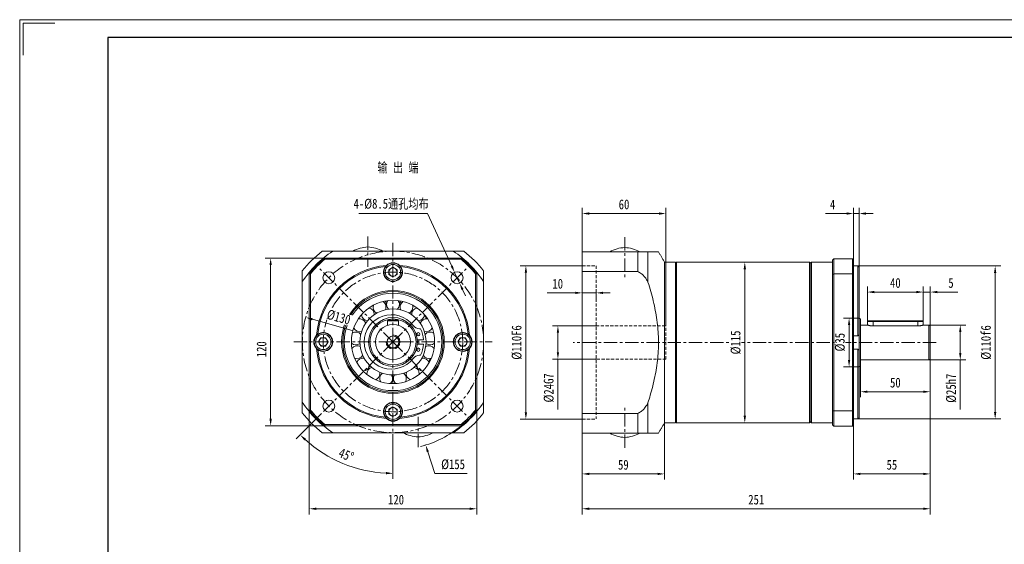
# Model space of a CAD drawing. Header units: millimetres. Extents: x -155 to 907, y -125 to 627.
# Tile 2 of 3: x -155 to 551, y 251 to 627. Entities that reach past the tile are written whole.
import ezdxf

# ---------------------------------------------------------------- set-up
doc = ezdxf.new("R2010")
doc.units = ezdxf.units.MM
doc.header["$LTSCALE"] = 1.5
doc.linetypes.add('CENTER', pattern=[10.16, 6.35, -1.27, 1.27, -1.27])
doc.linetypes.add('DASHED', pattern=[0.75, 0.5, -0.25])
doc.layers.get('0').update_dxf_attribs({"lineweight": 18})
for name, color, linetype, lineweight in [('1轮廓实线层', 7, 'Continuous', 18), ('3中心线层', 1, 'CENTER', 18), ('4虚线层', 6, 'DASHED', 18), ('7标注层', 4, 'Continuous', 18), ('图框_外框线', 7, 'Continuous', 18)]:
    doc.layers.add(name, color=color, linetype=linetype, lineweight=lineweight)
doc.styles.add('PC_TEXTSTYLE', font='txt', dxfattribs={"width": 0.8})
doc.styles.add('TH_GBDIM', font='txt', dxfattribs={"width": 0.8})
doc.dimstyles.new('TH_GBDIM', dxfattribs={"dimscale": 2, "dimtxt": 3.5, "dimasz": 2.5, "dimexe": 2, "dimexo": 0, "dimgap": 1.5, "dimtad": 1, "dimdec": 1, "dimdsep": 46, "dimtxsty": 'TH_GBDIM', "dimcen": 2.5, "dimdle": 5, "dimclrd": 4, "dimclre": 4, "dimclrt": 3, "dimadec": 0, "dimazin": 2, "dimtfac": 0.714286, "dimtdec": 1, "dimtmove": 0, "dimatfit": 3, "dimfxl": 1, "dimtolj": 1, "dimarcsym": 0})

# ---------------------------------------------------------------- blocks, each defined once
blk = doc.blocks.new('*X6')
at = {"layer": '7标注层', "transparency": 16777216}
for points in [[(252.92, 277.34), (252.92, 275.68), (247.92, 276.51)], [(492.42, 277.34), (492.42, 275.68), (497.42, 276.51)]]:
    blk.add_hatch(color=4, dxfattribs=at).paths.add_polyline_path(points, flags=0)
at = {"layer": '7标注层', "color": 4, "transparency": 16777216}
for p, q in [((247.92, 330.99), (247.92, 272.51)), ((497.42, 330.99), (497.42, 272.51)), ((252.92, 276.51), (492.42, 276.51))]:
    blk.add_line(p, q, dxfattribs=at)
at = {"layer": '7标注层', "color": 3, "transparency": 16777216, "insert": (372.67, 283.01), "char_height": 7, "width": 21.4667, "attachment_point": 5, "style": 'TH_GBDIM'}
blk.add_mtext('251', dxfattribs=at)
blk = doc.blocks.new('*X7')
at = {"layer": '7标注层', "transparency": 16777216}
for points in [[(252.92, 302.3), (252.92, 300.64), (247.92, 301.47)], [(301.92, 302.3), (301.92, 300.64), (306.92, 301.47)]]:
    blk.add_hatch(color=4, dxfattribs=at).paths.add_polyline_path(points, flags=0)
at = {"layer": '7标注层', "color": 4, "transparency": 16777216}
for p, q in [((306.92, 338.1), (306.92, 297.47)), ((247.92, 331.4), (247.92, 297.47)), ((252.92, 301.47), (301.92, 301.47))]:
    blk.add_line(p, q, dxfattribs=at)
at = {"layer": '7标注层', "color": 3, "transparency": 16777216, "insert": (277.42, 307.97), "char_height": 7, "width": 14.1244, "attachment_point": 5, "style": 'TH_GBDIM'}
blk.add_mtext('59', dxfattribs=at)
blk = doc.blocks.new('*X8')
at = {"layer": '7标注层', "transparency": 16777216}
for points in [[(252.92, 488.77), (252.92, 487.1), (247.92, 487.94)], [(302.92, 488.77), (302.92, 487.1), (307.92, 487.94)]]:
    blk.add_hatch(color=4, dxfattribs=at).paths.add_polyline_path(points, flags=0)
at = {"layer": '7标注层', "color": 4, "transparency": 16777216}
for p, q in [((247.92, 459.8), (247.92, 491.94)), ((252.92, 487.94), (302.92, 487.94)), ((307.92, 407.6), (307.92, 491.94))]:
    blk.add_line(p, q, dxfattribs=at)
at = {"layer": '7标注层', "color": 3, "transparency": 16777216, "insert": (277.92, 494.44), "char_height": 7, "width": 14.3733, "attachment_point": 5, "style": 'TH_GBDIM'}
blk.add_mtext('60', dxfattribs=at)
blk = doc.blocks.new('*X9')
at = {"layer": '7标注层', "transparency": 16777216}
for points in [[(242.92, 431.97), (242.92, 430.3), (247.92, 431.13)], [(262.92, 431.97), (262.92, 430.3), (257.92, 431.13)]]:
    blk.add_hatch(color=4, dxfattribs=at).paths.add_polyline_path(points, flags=0)
at = {"layer": '7标注层', "color": 4, "transparency": 16777216}
for p, q in [((242.92, 431.13), (222.85, 431.13)), ((247.92, 431.78), (247.92, 427.13)), ((257.92, 431.13), (247.92, 431.13)), ((257.92, 431.78), (257.92, 427.13)), ((262.92, 431.13), (267.92, 431.13))]:
    blk.add_line(p, q, dxfattribs=at)
at = {"layer": '7标注层', "color": 3, "transparency": 16777216, "insert": (230.39, 437.63), "char_height": 7, "width": 13.3156, "attachment_point": 5, "style": 'TH_GBDIM'}
blk.add_mtext('10', dxfattribs=at)
blk = doc.blocks.new('*X10')
at = {"layer": '7标注层', "transparency": 16777216}
for points in [[(206.71, 445.6), (208.38, 445.6), (207.54, 450.6)], [(206.71, 345.6), (208.38, 345.6), (207.54, 340.6)]]:
    blk.add_hatch(color=4, dxfattribs=at).paths.add_polyline_path(points, flags=0)
at = {"layer": '7标注层', "color": 4, "transparency": 16777216}
for p, q in [((247.92, 450.6), (203.54, 450.6)), ((207.54, 445.6), (207.54, 345.6)), ((247.92, 340.6), (203.54, 340.6))]:
    blk.add_line(p, q, dxfattribs=at)
at = {"layer": '7标注层', "color": 3, "transparency": 16777216, "insert": (201.04, 395.6), "char_height": 7, "width": 46.6044, "attachment_point": 5, "rotation": 90, "style": 'TH_GBDIM'}
blk.add_mtext('%%C110F6', dxfattribs=at)
blk = doc.blocks.new('*X11')
at = {"layer": '7标注层', "transparency": 16777216}
for points in [[(229.68, 402.6), (231.35, 402.6), (230.52, 407.6)], [(229.68, 388.6), (231.35, 388.6), (230.52, 383.6)]]:
    blk.add_hatch(color=4, dxfattribs=at).paths.add_polyline_path(points, flags=0)
at = {"layer": '7标注层', "color": 4, "transparency": 16777216}
for p, q in [((257.92, 407.6), (226.52, 407.6)), ((230.52, 402.6), (230.52, 388.6)), ((257.92, 383.6), (226.52, 383.6)), ((230.52, 383.6), (230.52, 347.53))]:
    blk.add_line(p, q, dxfattribs=at)
at = {"layer": '7标注层', "color": 3, "transparency": 16777216, "insert": (224.02, 363.06), "char_height": 7, "width": 38.5778, "attachment_point": 5, "rotation": 90, "style": 'TH_GBDIM'}
blk.add_mtext('%%C24G7', dxfattribs=at)
blk = doc.blocks.new('*X12')
at = {"layer": '7标注层', "transparency": 16777216}
for points in [[(452.42, 361.15), (452.42, 359.48), (447.42, 360.32)], [(492.42, 361.15), (492.42, 359.48), (497.42, 360.32)]]:
    blk.add_hatch(color=4, dxfattribs=at).paths.add_polyline_path(points, flags=0)
at = {"layer": '7标注层', "color": 4, "transparency": 16777216}
for p, q in [((447.42, 379.49), (447.42, 356.32)), ((497.42, 378.41), (497.42, 356.32)), ((452.42, 360.32), (492.42, 360.32))]:
    blk.add_line(p, q, dxfattribs=at)
at = {"layer": '7标注层', "color": 3, "transparency": 16777216, "insert": (472.42, 366.82), "char_height": 7, "width": 14.1867, "attachment_point": 5, "style": 'TH_GBDIM'}
blk.add_mtext('50', dxfattribs=at)
blk = doc.blocks.new('*X13')
at = {"layer": '7标注层', "transparency": 16777216}
for points in [[(447.42, 302.3), (447.42, 300.64), (442.42, 301.47)], [(492.42, 302.3), (492.42, 300.64), (497.42, 301.47)]]:
    blk.add_hatch(color=4, dxfattribs=at).paths.add_polyline_path(points, flags=0)
at = {"layer": '7标注层', "color": 4, "transparency": 16777216}
for p, q in [((497.42, 384.49), (497.42, 297.47)), ((442.42, 338.6), (442.42, 297.47)), ((492.42, 301.47), (447.42, 301.47))]:
    blk.add_line(p, q, dxfattribs=at)
at = {"layer": '7标注层', "color": 3, "transparency": 16777216, "insert": (469.92, 307.97), "char_height": 7, "width": 14, "attachment_point": 5, "style": 'TH_GBDIM'}
blk.add_mtext('55', dxfattribs=at)
blk = doc.blocks.new('*X14')
at = {"layer": '7标注层', "transparency": 16777216}
for points in [[(437.42, 488.77), (437.42, 487.1), (442.42, 487.94)], [(451.42, 488.77), (451.42, 487.1), (446.42, 487.94)]]:
    blk.add_hatch(color=4, dxfattribs=at).paths.add_polyline_path(points, flags=0)
at = {"layer": '7标注层', "color": 4, "transparency": 16777216}
for p, q in [((437.42, 487.94), (422.42, 487.94)), ((442.42, 454.8), (442.42, 491.94)), ((446.42, 487.94), (442.42, 487.94)), ((446.42, 449.52), (446.42, 491.94)), ((451.42, 487.94), (456.42, 487.94))]:
    blk.add_line(p, q, dxfattribs=at)
at = {"layer": '7标注层', "color": 3, "transparency": 16777216, "insert": (427.42, 494.44), "char_height": 7, "width": 6.8444, "attachment_point": 5, "style": 'TH_GBDIM'}
blk.add_mtext('4', dxfattribs=at)
blk = doc.blocks.new('*X15')
at = {"layer": '7标注层', "transparency": 16777216}
for points in [[(457.42, 432.55), (457.42, 430.88), (452.42, 431.71)], [(487.42, 432.55), (487.42, 430.88), (492.42, 431.71)]]:
    blk.add_hatch(color=4, dxfattribs=at).paths.add_polyline_path(points, flags=0)
at = {"layer": '7标注层', "color": 4, "transparency": 16777216}
for p, q in [((452.42, 411.09), (452.42, 435.71)), ((457.42, 431.71), (487.42, 431.71)), ((492.42, 411.09), (492.42, 435.71))]:
    blk.add_line(p, q, dxfattribs=at)
at = {"layer": '7标注层', "color": 3, "transparency": 16777216, "insert": (472.42, 438.21), "char_height": 7, "width": 14.56, "attachment_point": 5, "style": 'TH_GBDIM'}
blk.add_mtext('40', dxfattribs=at)
blk = doc.blocks.new('*X16')
at = {"layer": '7标注层', "transparency": 16777216}
for points in [[(487.42, 432.55), (487.42, 430.88), (492.42, 431.71)], [(502.42, 432.55), (502.42, 430.88), (497.42, 431.71)]]:
    blk.add_hatch(color=4, dxfattribs=at).paths.add_polyline_path(points, flags=0)
at = {"layer": '7标注层', "color": 4, "transparency": 16777216}
for p, q in [((487.42, 431.71), (482.42, 431.71)), ((492.42, 411.09), (492.42, 435.71)), ((492.42, 431.71), (497.42, 431.71)), ((497.42, 407.49), (497.42, 435.71)), ((502.42, 431.71), (517.15, 431.71))]:
    blk.add_line(p, q, dxfattribs=at)
at = {"layer": '7标注层', "color": 3, "transparency": 16777216, "insert": (512.29, 438.21), "char_height": 7, "width": 6.0356, "attachment_point": 5, "style": 'TH_GBDIM'}
blk.add_mtext('5', dxfattribs=at)
blk = doc.blocks.new('*X21')
at = {"layer": '7标注层', "transparency": 16777216}
for points in [[(543.13, 445.39), (544.79, 445.39), (543.96, 450.39)], [(543.13, 345.8), (544.79, 345.8), (543.96, 340.8)]]:
    blk.add_hatch(color=4, dxfattribs=at).paths.add_polyline_path(points, flags=0)
at = {"layer": '7标注层', "color": 4, "transparency": 16777216}
for p, q in [((445.62, 450.39), (547.96, 450.39)), ((543.96, 445.39), (543.96, 345.8)), ((445.62, 340.8), (547.96, 340.8))]:
    blk.add_line(p, q, dxfattribs=at)
at = {"layer": '7标注层', "color": 3, "transparency": 16777216, "insert": (537.46, 395.6), "char_height": 7, "width": 46.6044, "attachment_point": 5, "rotation": 90, "style": 'TH_GBDIM'}
blk.add_mtext('%%C110f6', dxfattribs=at)
blk = doc.blocks.new('*X23')
at = {"layer": '7标注层', "transparency": 16777216}
for points in [[(518.12, 403.1), (519.78, 403.1), (518.95, 408.1)], [(518.12, 388.1), (519.78, 388.1), (518.95, 383.1)]]:
    blk.add_hatch(color=4, dxfattribs=at).paths.add_polyline_path(points, flags=0)
at = {"layer": '7标注层', "color": 4, "transparency": 16777216}
for p, q in [((496.42, 408.1), (522.95, 408.1)), ((518.95, 403.1), (518.95, 388.1)), ((496.42, 383.1), (522.95, 383.1)), ((518.95, 383.1), (518.95, 347.56))]:
    blk.add_line(p, q, dxfattribs=at)
at = {"layer": '7标注层', "color": 3, "transparency": 16777216, "insert": (512.45, 362.83), "char_height": 7, "width": 38.5778, "attachment_point": 5, "rotation": 90, "style": 'TH_GBDIM'}
blk.add_mtext('%%C25h7', dxfattribs=at)
blk = doc.blocks.new('*X24')
at = {"layer": '7标注层', "transparency": 16777216}
for points in [[(155.13, 450.7), (153.61, 450), (156.46, 445.81)], [(162.88, 433.9), (161.37, 433.2), (160.03, 438.09)]]:
    blk.add_hatch(color=4, dxfattribs=at).paths.add_polyline_path(points, flags=0)
at = {"layer": '7标注层', "color": 4, "transparency": 16777216}
for p, q in [((87.88, 487.86), (137.05, 487.86)), ((137.05, 487.86), (154.37, 450.35)), ((160.03, 438.09), (156.46, 445.81)), ((162.12, 433.55), (164.22, 429.01))]:
    blk.add_line(p, q, dxfattribs=at)
at = {"layer": '7标注层', "color": 3, "transparency": 16777216, "insert": (110.96, 494.59), "char_height": 7, "width": 110.1333, "attachment_point": 5, "style": 'TH_GBDIM'}
blk.add_mtext('4-%%C8.5通孔均布', dxfattribs=at)
blk = doc.blocks.new('*X25')
at = {"layer": '7标注层', "transparency": 16777216}
for points in [[(57.28, 277.34), (57.28, 275.68), (52.28, 276.51)], [(167.28, 277.34), (167.28, 275.68), (172.28, 276.51)]]:
    blk.add_hatch(color=4, dxfattribs=at).paths.add_polyline_path(points, flags=0)
at = {"layer": '7标注层', "color": 4, "transparency": 16777216}
for p, q in [((52.28, 346.94), (52.28, 272.51)), ((172.28, 346.94), (172.28, 272.51)), ((57.28, 276.51), (167.28, 276.51))]:
    blk.add_line(p, q, dxfattribs=at)
at = {"layer": '7标注层', "color": 3, "transparency": 16777216, "insert": (114.49, 283.01), "char_height": 7, "width": 21.28, "attachment_point": 5, "style": 'TH_GBDIM'}
blk.add_mtext('120', dxfattribs=at)
blk = doc.blocks.new('*X26')
at = {"layer": '7标注层', "transparency": 16777216}
for points in [[(23.74, 450.99), (25.41, 450.99), (24.58, 455.99)], [(23.74, 340.99), (25.41, 340.99), (24.58, 335.99)]]:
    blk.add_hatch(color=4, dxfattribs=at).paths.add_polyline_path(points, flags=0)
at = {"layer": '7标注层', "color": 4, "transparency": 16777216}
for p, q in [((63.23, 455.99), (20.58, 455.99)), ((24.58, 340.99), (24.58, 450.99)), ((63.23, 335.99), (20.58, 335.99))]:
    blk.add_line(p, q, dxfattribs=at)
at = {"layer": '7标注层', "color": 3, "transparency": 16777216, "insert": (18.08, 390.74), "char_height": 7, "width": 21.28, "attachment_point": 5, "rotation": 90, "style": 'TH_GBDIM'}
blk.add_mtext('120', dxfattribs=at)
blk = doc.blocks.new('*X27')
at = {"transparency": 16777216}
for points in [[(48.79, 325.39), (49.94, 326.6), (45.73, 329.44)], [(107.31, 302.84), (107.26, 301.17), (112.28, 301.87)]]:
    blk.add_hatch(color=4, dxfattribs=at).paths.add_polyline_path(points, flags=0)
at = {"color": 4, "transparency": 16777216}
for p, q in [((59.94, 343.64), (42.91, 326.61)), ((112.28, 324.99), (112.28, 297.87))]:
    blk.add_line(p, q, dxfattribs=at)
blk.add_arc((112.28, 395.99), 94.12, 228.04428, 266.95572, dxfattribs=at)
at = {"color": 3, "transparency": 16777216, "insert": (78.76, 315.04), "char_height": 7, "width": 25.1409, "attachment_point": 5, "rotation": 337.5, "style": 'TH_GBDIM'}
blk.add_mtext('45%%D', dxfattribs=at)
blk = doc.blocks.new('*X28')
at = {"layer": '7标注层', "transparency": 16777216}
blk.add_hatch(color=4, dxfattribs=at).paths.add_polyline_path([(138.05, 317.61), (136.46, 317.11), (135.74, 322.12)], flags=0)
at = {"layer": '7标注层', "color": 4, "transparency": 16777216}
for p, q in [((107.28, 395.99), (117.28, 395.99)), ((112.28, 390.99), (112.28, 400.99)), ((142.21, 301.75), (137.26, 317.36)), ((165.48, 301.75), (142.21, 301.75))]:
    blk.add_line(p, q, dxfattribs=at)
blk.add_arc((112.28, 395.99), 77.5, 284.66166, 309.26803, dxfattribs=at)
at = {"layer": '7标注层', "color": 3, "transparency": 16777216, "insert": (155.35, 308.25), "char_height": 7, "width": 30.5511, "attachment_point": 5, "style": 'TH_GBDIM'}
blk.add_mtext('%%C155', dxfattribs=at)
blk = doc.blocks.new('*X31')
at = {"layer": '7标注层', "transparency": 16777216}
for points in [[(438.4, 408.1), (440.07, 408.1), (439.24, 413.1)], [(438.4, 383.1), (440.07, 383.1), (439.24, 378.1)]]:
    blk.add_hatch(color=4, dxfattribs=at).paths.add_polyline_path(points, flags=0)
at = {"layer": '7标注层', "color": 4, "transparency": 16777216}
for p, q in [((446.42, 413.1), (435.24, 413.1)), ((439.24, 408.1), (439.24, 383.1)), ((446.42, 378.1), (435.24, 378.1))]:
    blk.add_line(p, q, dxfattribs=at)
at = {"layer": '7标注层', "color": 3, "transparency": 16777216, "insert": (432.74, 395.79), "char_height": 7, "width": 22.5867, "attachment_point": 5, "rotation": 90, "style": 'TH_GBDIM'}
blk.add_mtext('%%C35', dxfattribs=at)
blk = doc.blocks.new('*X32')
at = {"layer": '7标注层', "transparency": 16777216}
for points in [[(363.65, 448.1), (365.32, 448.1), (364.49, 453.1)], [(363.65, 343.1), (365.32, 343.1), (364.49, 338.1)]]:
    blk.add_hatch(color=4, dxfattribs=at).paths.add_polyline_path(points, flags=0)
at = {"layer": '7标注层', "color": 4, "transparency": 16777216}
for p, q in [((364.8, 453.1), (360.49, 453.1)), ((364.49, 448.1), (364.49, 343.1)), ((364.8, 338.1), (360.49, 338.1))]:
    blk.add_line(p, q, dxfattribs=at)
at = {"layer": '7标注层', "color": 3, "transparency": 16777216, "insert": (357.99, 395.6), "char_height": 7, "width": 30.5511, "attachment_point": 5, "rotation": 90, "style": 'TH_GBDIM'}
blk.add_mtext('%%C115', dxfattribs=at)
blk = doc.blocks.new('*X33')
at = {"layer": '7标注层', "transparency": 16777216}
blk.add_hatch(color=4, dxfattribs=at).paths.add_polyline_path([(54.73, 412.98), (54.28, 411.37), (49.69, 413.53)], flags=0)
at = {"layer": '7标注层', "color": 4, "transparency": 16777216}
blk.add_line((83.85, 403.96), (54.51, 412.18), dxfattribs=at)
at = {"layer": '7标注层', "color": 3, "transparency": 16777216, "insert": (73.34, 413.65), "char_height": 7, "width": 33.3122, "attachment_point": 5, "rotation": 344.34771, "style": 'TH_GBDIM'}
blk.add_mtext('%%C130', dxfattribs=at)

msp = doc.modelspace()

# ---------------------------------------------------------------- linework, layer by layer
at = {"color": 7, "linetype": 'Continuous', "lineweight": 15}
for p, q in [((287.760996, 460.595613), (247.920423, 460.595613)), ((247.920423, 460.595613), (247.920423, 446.401617)), ((287.760996, 446.401617), (287.760996, 460.595613)), ((295.055938, 438.801926), (295.055938, 460.595613)), ((63.230538, 455.988709), (161.337625, 455.988709)), ((161.051388, 455.188707), (63.516775, 455.188707)), ((306.920423, 453.095613), (306.920423, 338.095613)), ((314.920423, 453.095613), (314.920423, 338.095613)), ((315.420423, 453.095613), (315.420423, 338.095613)), ((410.920423, 338.095613), (410.920423, 453.095613)), ((411.420423, 452.595613), (411.420423, 338.595613)), ((412.220423, 453.095613), (412.220423, 395.595613)), ((427.420423, 444.362918), (427.420423, 454.795613)), ((428.220423, 455.595613), (428.220423, 444.649156)), ((441.620423, 455.595613), (428.220423, 455.595613)), ((441.620423, 444.649156), (441.620423, 455.595613)), ((442.420423, 454.795613), (442.420423, 444.362918)), ((47.284083, 446.794711), (47.284083, 439.195022)), ((52.284086, 346.935165), (52.284086, 445.042249)), ((53.084084, 444.756013), (53.084084, 347.221405)), ((109.284084, 447.720759), (112.284082, 449.45281)), ((109.284084, 444.256656), (109.284084, 447.720759)), ((112.284082, 449.45281), (115.284083, 447.720759)), ((115.284083, 447.720759), (115.284083, 444.256656)), ((171.484084, 347.221405), (171.484084, 444.756013)), ((172.284083, 445.042249), (172.284083, 346.935165)), ((177.284082, 446.794711), (177.284082, 439.195022)), ((247.920423, 344.78961), (247.920423, 446.401617)), ((247.920423, 446.401617), (287.760996, 446.401617)), ((445.620423, 450.389988), (442.420423, 450.389988)), ((445.620423, 400.347083), (445.620423, 450.389988)), ((446.420423, 449.516388), (446.420423, 401.090158)), ((47.284083, 439.195022), (47.284083, 352.782395)), ((112.284082, 442.524605), (109.284084, 444.256656)), ((115.284083, 444.256656), (112.284082, 442.524605)), ((177.284082, 439.195022), (177.284082, 352.782395)), ((427.420423, 346.828309), (427.420423, 444.362918)), ((428.220423, 444.649156), (428.220423, 346.542071)), ((428.220423, 444.649156), (441.620423, 444.649156)), ((441.620423, 346.542071), (441.620423, 444.649156)), ((442.420423, 444.362918), (442.420423, 346.828309)), ((98.880218, 415.49377), (98.887724, 415.757196)), ((108.684083, 411.488708), (108.284084, 411.088708)), ((108.284084, 411.088708), (108.284084, 407.831427)), ((116.284083, 411.088708), (108.284084, 411.088708)), ((108.684083, 411.488708), (115.884084, 411.488708)), ((115.884084, 411.488708), (116.284083, 411.088708)), ((116.284083, 411.088708), (116.284083, 407.831427)), ((447.420423, 412.095613), (447.420423, 395.595613)), ((452.420423, 410.695613), (452.420423, 408.095613)), ((456.420423, 410.695613), (452.420423, 410.695613)), ((452.820423, 411.095613), (456.420423, 411.095613)), ((456.420423, 411.095613), (488.420423, 411.095613)), ((456.420423, 410.695613), (456.420423, 411.095613)), ((488.420423, 410.695613), (456.420423, 410.695613)), ((456.420423, 410.695613), (456.420423, 407.438333)), ((488.420423, 411.095613), (492.020423, 411.095613)), ((488.420423, 411.095613), (488.420423, 410.695613)), ((492.420423, 410.695613), (488.420423, 410.695613)), ((488.420423, 410.695613), (488.420423, 407.438333)), ((492.420423, 410.695613), (492.420423, 408.095613)), ((132.071768, 405.488708), (131.40254, 405.488708)), ((488.420423, 407.438333), (456.420423, 407.438333)), ((496.420423, 395.595613), (496.420423, 408.095613)), ((497.420423, 407.095613), (497.420423, 395.595613)), ((58.819981, 395.988708), (60.552032, 398.988708)), ((60.552032, 392.988708), (58.819981, 395.988708)), ((60.552032, 398.988708), (64.016135, 398.988708)), ((64.016135, 398.988708), (65.748186, 395.988708)), ((65.748186, 395.988708), (64.016135, 392.988708)), ((129.719679, 397.488708), (134.18277, 397.488708)), ((158.81998, 395.988708), (160.552032, 398.988708)), ((160.552032, 392.988708), (158.81998, 395.988708)), ((160.552032, 398.988708), (164.016133, 398.988708)), ((164.016133, 398.988708), (165.748184, 395.988708)), ((165.748184, 395.988708), (164.016133, 392.988708)), ((412.220423, 395.595613), (412.220423, 338.095613)), ((442.420423, 400.347083), (445.620423, 400.347083)), ((446.420423, 390.033425), (446.420423, 401.165886)), ((447.420423, 395.595613), (447.420423, 379.095613)), ((496.420423, 383.095613), (496.420423, 395.595613)), ((497.420423, 395.595613), (497.420423, 384.095613)), ((64.016135, 392.988708), (60.552032, 392.988708)), ((134.18277, 394.488708), (129.719679, 394.488708)), ((164.016133, 392.988708), (160.552032, 392.988708)), ((445.620423, 390.844143), (442.420423, 390.844143)), ((445.620423, 340.801238), (445.620423, 390.844143)), ((446.420423, 390.101068), (446.420423, 341.674838)), ((131.40254, 386.488708), (132.071768, 386.488708)), ((95.86372, 378.945154), (95.354223, 378.497152)), ((95.86372, 378.945154), (95.354223, 378.497152)), ((129.213944, 378.497152), (128.704447, 378.945154)), ((129.213944, 378.497152), (128.704447, 378.945154)), ((130.961849, 372.725672), (130.991143, 373.2454)), ((47.284083, 352.782395), (47.284083, 345.182706)), ((109.284084, 347.720758), (112.284082, 349.452809)), ((109.284084, 344.256659), (109.284084, 347.720758)), ((112.284082, 349.452809), (115.284083, 347.720758)), ((115.284083, 347.720758), (115.284083, 344.256659)), ((177.284082, 352.782395), (177.284082, 345.182706)), ((295.055938, 330.595613), (295.055938, 352.389301)), ((427.420423, 336.395613), (427.420423, 346.828309)), ((428.220423, 346.542071), (428.220423, 335.595613)), ((441.620423, 346.542071), (428.220423, 346.542071)), ((441.620423, 335.595613), (441.620423, 346.542071)), ((442.420423, 346.828309), (442.420423, 336.395613)), ((112.284082, 342.524607), (109.284084, 344.256659)), ((115.284083, 344.256659), (112.284082, 342.524607)), ((247.920423, 344.78961), (247.920423, 330.595613)), ((287.760996, 344.78961), (247.920423, 344.78961)), ((287.760996, 330.595613), (287.760996, 344.78961)), ((442.420423, 340.801238), (445.620423, 340.801238)), ((161.337625, 335.988708), (63.230538, 335.988708)), ((63.516775, 336.788707), (161.051388, 336.788707)), ((428.220423, 335.595613), (441.620423, 335.595613)), ((247.920423, 330.595613), (287.760996, 330.595613))]:
    msp.add_line(p, q, dxfattribs=at)
for points in [[(129.691705, 402.541166), (130.031073, 401.556862), (130.391961, 400.238975)], [(130.8235, 397.488708), (130.884083, 395.988708), (130.8235, 394.488708)], [(130.391961, 391.738441), (130.031073, 390.420554), (129.691705, 389.436251)], [(85.213838, 384.242023), (85.199231, 383.9669), (85.205188, 383.468275)]]:
    msp.add_lwpolyline(points, dxfattribs=at)
for centre, radius in [((112.284083, 445.988708), 6.5), ((66.322142, 441.950649), 4.25), ((112.284083, 445.988708), 5.5), ((158.246024, 441.950649), 4.25), ((112.284083, 395.988708), 36.8), ((112.284083, 395.988708), 36), ((112.284083, 395.988708), 34.9), ((112.284083, 395.988708), 29.833333), ((112.284083, 395.988708), 23.666667), ((112.284083, 395.988708), 17.5), ((112.284083, 395.988708), 16.5), ((62.284083, 395.988708), 6.5), ((112.284083, 395.988708), 12.5), ((130.366118, 401.488708), 1.25), ((162.284083, 395.988708), 6.5), ((62.284083, 395.988708), 5.5), ((112.284083, 395.988708), 4.25), ((162.284083, 395.988708), 5.5), ((130.366118, 390.488708), 1.25), ((66.322142, 350.026767), 4.25), ((158.246024, 350.026767), 4.25), ((112.284083, 345.988708), 6.5), ((112.284083, 345.988708), 5.5)]:
    msp.add_circle(centre, radius, dxfattribs=at)
for centre, radius, start, end in [((112.284083, 395.988708), 78.049891, 123.612483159, 146.387516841), ((112.284083, 395.988708), 82.5, 128.012279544, 141.987720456), ((95.459507, 439.016356), 25, 92.694866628, 118.49075525), ((93.108659, 439.016356), 25, 61.50924475, 87.305133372), ((112.284083, 395.988708), 78.049891, 33.612483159, 56.387516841), ((112.284083, 395.988708), 82.5, 38.012279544, 51.987720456), ((279.595847, 438.623261), 25, 92.694866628, 118.49075525), ((277.244999, 438.623261), 25, 61.50924475, 87.305133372), ((112.284083, 395.988708), 77.5, 129.268026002, 140.731973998), ((112.284083, 395.988708), 76.7, 129.480742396, 140.519257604), ((112.284083, 445.988708), 6.75, 45.257520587, 134.742479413), ((112.284083, 395.988708), 76.7, 39.480742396, 50.519257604), ((112.284083, 395.988708), 77.5, 39.268026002, 50.731973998), ((112.284083, 395.988708), 55, 94.955981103, 175.044018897), ((112.284083, 395.988708), 54.2, 95.818375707, 174.181624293), ((112.284083, 445.988708), 6.75, 144.489259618, 35.510740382), ((112.284083, 445.988708), 3, 120, 180), ((112.284083, 445.988708), 3, 180, 240), ((112.284083, 445.988708), 3, 60, 120), ((112.284083, 445.988708), 3, 0, 60), ((112.284083, 445.988708), 3, 300, 360), ((112.284083, 395.988708), 55, 4.955981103, 85.044018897), ((112.284083, 395.988708), 54.2, 5.818375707, 84.181624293), ((112.284083, 445.988708), 3, 240, 300), ((102.620868, 420.93234), 4.625, 0, 59.3933343), ((112.284083, 420.388708), 6.7565, 130.953160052, 151.166174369), ((112.284083, 420.388708), 6.7565, 130.953160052, 151.166174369), ((112.284083, 420.388708), 5.9565, 135.530330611, 155.948185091), ((112.284083, 422.738708), 4.625, 141.783136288, 225.618099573), ((112.284083, 422.738708), 4.625, 0, 38.216863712), ((112.284083, 420.388708), 5.9565, 24.051814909, 44.469669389), ((112.284083, 420.388708), 6.7565, 28.833825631, 49.046839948), ((112.284083, 420.388708), 6.7565, 28.833825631, 49.046839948), ((121.947297, 420.93234), 4.625, 120.6066657, 204.441628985), ((94.262724, 415.757197), 4.625, 0, 80.569804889), ((102.620868, 420.93234), 4.625, 162.959606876, 246.794570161), ((102.620868, 420.93234), 4.625, 335.558371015, 360), ((112.284083, 422.738708), 4.625, 314.381900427, 0), ((121.947297, 420.93234), 4.625, 293.205429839, 0), ((130.305441, 415.757197), 4.625, 99.430195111, 183.265158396), ((121.947297, 420.93234), 4.625, 0, 17.040393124), ((88.338465, 407.912209), 4.625, 17.911312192, 101.746275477), ((94.262724, 415.757197), 4.625, 184.136077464, 267.971040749), ((111.154083, 395.988708), 19.5, 37.43371061, 322.56628939), ((130.305441, 415.757197), 4.625, 272.028959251, 355.863922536), ((136.229701, 407.912209), 4.625, 78.253724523, 162.088687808), ((112.284083, 395.988708), 29.36, 34.282835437, 39.834811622), ((446.420423, 412.095613), 1, 360, 90), ((62.284083, 395.988708), 6.75, 234.489259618, 125.510740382), ((85.648194, 398.456887), 4.625, 39.08778278, 122.922746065), ((88.338465, 407.912209), 4.625, 205.312548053, 289.147511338), ((131.40254, 411.488708), 6, 217.43371061, 270), ((112.284083, 395.988708), 21.95, 3.918483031, 25.645502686), ((136.229701, 407.912209), 4.625, 250.852488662, 334.687451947), ((138.919972, 398.456887), 4.625, 57.077253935, 140.91221722), ((162.284083, 395.988708), 6.75, 54.489259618, 305.510740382), ((496.420423, 407.095613), 1, 0, 90), ((62.284083, 395.988708), 6.75, 135.257520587, 224.742479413), ((62.284083, 395.988708), 3, 150, 210), ((62.284083, 395.988708), 3, 90, 150), ((62.284083, 395.988708), 3, 30, 90), ((62.284083, 395.988708), 3, 330, 30), ((162.284083, 395.988708), 3, 150, 210), ((162.284083, 395.988708), 3, 90, 150), ((162.284083, 395.988708), 3, 30, 90), ((162.284083, 395.988708), 3, 330, 30), ((162.284083, 395.988708), 6.75, 315.257520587, 44.742479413), ((112.284083, 395.988708), 55, 184.955981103, 265.044018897), ((112.284083, 395.988708), 54.2, 185.818375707, 264.181624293), ((62.284083, 395.988708), 3, 210, 270), ((62.284083, 395.988708), 3, 270, 330), ((85.648194, 398.456887), 4.625, 226.489018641, 310.323981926), ((86.555247, 388.668223), 4.625, 60.264253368, 144.099216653), ((112.284083, 395.988708), 55, 274.955981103, 355.044018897), ((112.284083, 395.988708), 54.2, 275.818375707, 354.181624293), ((112.284083, 395.988708), 21.95, 334.354497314, 356.081516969), ((138.012919, 388.668223), 4.625, 35.900783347, 119.735746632), ((138.919972, 398.456887), 4.625, 229.676018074, 313.510981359), ((162.284083, 395.988708), 3, 210, 270), ((162.284083, 395.988708), 3, 270, 330), ((86.555247, 388.668223), 4.625, 247.665489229, 331.500452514), ((90.937122, 379.868231), 4.625, 81.440723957, 165.275687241), ((131.40254, 380.488708), 6, 90, 142.56628939), ((133.631044, 379.868231), 4.625, 14.724312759, 98.559276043), ((138.012919, 388.668223), 4.625, 208.499547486, 292.334510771), ((112.284083, 395.988708), 29.36, 330.753423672, 336.305399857), ((496.420423, 384.095613), 1, 270, 0), ((90.937122, 379.868231), 4.625, 268.841959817, 352.676923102), ((98.202023, 373.2454), 4.625, 102.617194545, 186.45215783), ((98.202023, 373.2454), 4.625, 0, 13.853393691), ((126.366143, 373.2454), 4.625, 166.146606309, 249.981569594), ((126.366143, 373.2454), 4.625, 0, 77.382805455), ((133.631044, 379.868231), 4.625, 187.323076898, 271.158040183), ((446.420423, 379.095613), 1, 270, 0), ((98.202023, 373.2454), 4.625, 290.018430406, 0), ((107.368783, 369.694178), 4.625, 123.793665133, 207.628628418), ((107.368783, 369.694178), 4.625, 311.194900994, 360), ((107.368783, 369.694178), 4.625, 0, 35.029864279), ((117.199383, 369.694178), 4.625, 144.970135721, 228.805099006), ((117.199383, 369.694178), 4.625, 0, 56.206334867), ((117.199383, 369.694178), 4.625, 332.371371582, 360), ((112.284083, 395.988708), 78.049891, 213.612483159, 236.387516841), ((112.284083, 395.988708), 77.5, 219.268026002, 230.731973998), ((112.284083, 395.988708), 76.7, 219.480742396, 230.519257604), ((112.284083, 345.988708), 6.75, 324.489259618, 215.510740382), ((112.284083, 345.988708), 3, 120, 180), ((112.284083, 345.988708), 3, 180, 240), ((112.284083, 345.988708), 3, 60, 120), ((112.284083, 345.988708), 3, 0, 60), ((112.284083, 345.988708), 3, 300, 0), ((112.284083, 395.988708), 78.049891, 303.612483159, 326.387516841), ((112.284083, 395.988708), 76.7, 309.480742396, 320.519257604), ((112.284083, 395.988708), 77.5, 309.268026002, 320.731973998), ((112.284083, 395.988708), 82.5, 218.012279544, 231.987720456), ((112.284083, 345.988708), 6.75, 225.257520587, 314.742479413), ((112.284083, 345.988708), 3, 240, 300), ((112.284083, 395.988708), 82.5, 308.012279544, 321.987720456), ((131.459507, 352.96106), 25, 241.50924475, 267.305133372), ((129.108659, 352.96106), 25, 272.694866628, 298.49075525), ((279.595847, 352.567966), 25, 241.50924475, 267.305133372), ((277.244999, 352.567966), 25, 272.694866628, 298.49075525)]:
    msp.add_arc(centre, radius, start, end, dxfattribs=at)
at = {"color": 4}
msp.add_arc((112.284083, 395.988708), 5, 180, 90, dxfattribs=at)
at = {"color": 7, "linetype": 'Continuous', "lineweight": 15}
for points, knots in [([(69.077769, 460.988705), (68.5289, 460.988705), (67.426922, 460.988705), (65.639104, 460.988705), (63.773322, 460.988705), (62.307184, 460.988705), (61.688646, 460.988705), (61.47808, 460.988705)], [0, 0, 0, 0, 1.3167960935, 2.6437637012, 4.5718705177, 6.5689389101, 7.5996890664, 7.5996890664, 7.5996890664, 7.5996890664]), ([(69.077769, 460.988705), (72.359421, 460.988705), (78.921872, 460.988705), (87.887681, 460.988705), (95.868632, 460.988705), (102.820399, 460.988705), (109.71528, 460.988705), (116.528679, 460.988705), (123.236151, 460.988705), (129.964898, 460.988705), (136.695513, 460.988705), (143.417056, 460.988705), (149.683337, 460.988705), (153.683623, 460.988705), (155.490396, 460.988705)], [0, 0, 0, 0, 10.0979883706, 20.1933525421, 27.0532942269, 33.9178061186, 40.7757319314, 47.3661796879, 53.9626358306, 60.5542375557, 67.3147405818, 74.0796711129, 80.8423114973, 86.41262725, 86.41262725, 86.41262725, 86.41262725]), ([(163.090087, 460.988705), (162.870265, 460.988705), (162.426637, 460.988705), (161.342727, 460.988705), (159.796562, 460.988705), (157.751461, 460.988705), (156.239164, 460.988705), (155.490396, 460.988705)], [0, 0, 0, 0, 1.0752777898, 2.1700457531, 3.9582889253, 5.7967600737, 7.5996909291, 7.5996909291, 7.5996909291, 7.5996909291]), ([(295.055938, 460.595613), (294.766219, 460.595613), (294.184544, 460.595613), (292.974256, 460.595613), (291.341939, 460.595613), (289.671395, 460.595613), (288.425285, 460.595613), (287.982741, 460.595613), (287.760996, 460.595613)], [0, 0, 0, 0, 1.2639027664, 2.5375617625, 4.3882142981, 6.3050606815, 6.7989413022, 7.2949421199, 7.2949421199, 7.2949421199, 7.2949421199]), ([(295.055938, 460.595613), (296.05796, 460.595613), (297.562653, 460.595613), (299.203275, 460.595613), (300.287836, 460.595613), (301.187491, 460.595613), (301.891108, 460.595613), (302.356994, 460.595613), (302.584926, 460.595613), (302.567703, 460.595613), (302.562192, 460.595613)], [0, 0, 0, 0, 1.7541932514, 2.6341927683, 3.5141589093, 4.4064779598, 5.2987591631, 6.1974139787, 7.0960458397, 7.5188732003, 7.5188732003, 7.5188732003, 7.5188732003]), ([(287.760996, 446.401617), (288.218364, 446.181813), (289.141392, 445.738222), (290.668122, 444.653977), (292.284093, 443.109926), (293.569385, 441.397548), (294.468272, 439.934475), (294.859819, 439.179886), (295.055938, 438.801926)], [0, 0, 0, 0, 1.5207144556, 3.0689944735, 5.598024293, 8.1980902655, 9.4712852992, 10.7489823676, 10.7489823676, 10.7489823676, 10.7489823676]), ([(445.620423, 450.389988), (445.747976, 450.249902), (446.003906, 449.968827), (446.281287, 449.667524), (446.420423, 449.516388)], [0, 0, 0, 0, 0.5903760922, 1.1845599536, 1.1845599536, 1.1845599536, 1.1845599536]), ([(295.055938, 352.389301), (295.618804, 354.196069), (296.849049, 358.145081), (298.51253, 364.30678), (300.019102, 370.868889), (301.230786, 377.542921), (302.092735, 384.32247), (302.569407, 391.189862), (302.635149, 398.062539), (302.269977, 404.91452), (301.511707, 411.722924), (300.381238, 418.533076), (298.899558, 425.328028), (297.129659, 432.108902), (295.747117, 436.571115), (295.055938, 438.801926)], [0, 0, 0, 0, 5.6773329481, 12.4088151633, 19.1424665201, 25.8719743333, 32.7512025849, 39.6356854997, 46.5135899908, 53.3584161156, 60.209546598, 67.0562470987, 74.0603460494, 81.0683229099, 88.0744458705, 88.0744458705, 88.0744458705, 88.0744458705]), ([(456.420423, 407.438333), (456.20522, 407.441761), (455.768355, 407.448721), (455.135332, 407.502973), (454.533976, 407.583046), (453.984073, 407.682752), (453.49025, 407.792744), (453.073266, 407.900499), (452.741981, 407.995543), (452.526543, 408.061739), (452.421793, 408.095171), (452.431601, 408.092041), (452.434752, 408.091035)], [0, 0, 0, 0, 0.4147040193, 0.8418583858, 1.256449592, 1.682354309, 2.1105004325, 2.5504700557, 2.9880982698, 3.4392288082, 3.8625582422, 4.063028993, 4.063028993, 4.063028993, 4.063028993]), ([(492.406093, 408.091035), (492.408442, 408.091783), (492.414856, 408.093825), (492.307276, 408.059556), (492.101341, 407.996399), (491.792485, 407.907515), (491.394679, 407.803594), (490.90624, 407.692746), (490.342351, 407.588298), (489.71259, 407.503181), (489.065317, 407.448203), (488.626084, 407.441481), (488.420423, 407.438333)], [0, 0, 0, 0, 0.2358945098, 0.6441306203, 1.0639504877, 1.4777345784, 1.9025592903, 2.3341359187, 2.7778970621, 3.2139971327, 3.6638239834, 4.0598973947, 4.0598973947, 4.0598973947, 4.0598973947]), ([(295.055938, 352.389301), (294.766182, 351.84043), (294.184433, 350.738452), (292.974789, 348.950636), (291.338861, 347.084855), (289.486538, 345.618713), (288.199229, 345.000176), (287.760996, 344.78961)], [0, 0, 0, 0, 1.8624142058, 3.739204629, 6.466219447, 9.2907737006, 10.7486128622, 10.7486128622, 10.7486128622, 10.7486128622]), ([(446.420423, 341.674838), (446.282148, 341.524641), (446.004751, 341.223323), (445.748793, 340.94222), (445.620423, 340.801238)], [0, 0, 0, 0, 0.5904674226, 1.1845599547, 1.1845599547, 1.1845599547, 1.1845599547]), ([(61.47808, 330.988709), (61.697902, 330.988709), (62.14153, 330.988709), (63.225437, 330.988709), (64.771605, 330.988709), (66.816704, 330.988709), (68.329001, 330.988709), (69.077769, 330.988709)], [0, 0, 0, 0, 1.0752776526, 2.1700447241, 3.9582885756, 5.7967584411, 7.5996890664, 7.5996890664, 7.5996890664, 7.5996890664]), ([(155.490396, 330.988709), (153.683628, 330.988709), (149.734616, 330.988709), (143.572917, 330.988709), (137.010806, 330.988709), (130.336776, 330.988709), (123.557226, 330.988709), (116.689835, 330.988709), (109.817157, 330.988709), (102.965175, 330.988709), (96.156772, 330.988709), (89.34662, 330.988709), (82.551669, 330.988709), (75.770795, 330.988709), (71.308581, 330.988709), (69.077769, 330.988709)], [0, 0, 0, 0, 5.570211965, 12.1746823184, 18.7812797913, 25.3838135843, 32.1332413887, 38.8878257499, 45.6359553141, 52.3516311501, 59.073492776, 65.7910051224, 72.6629495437, 79.5386956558, 86.41262725, 86.41262725, 86.41262725, 86.41262725]), ([(155.490396, 330.988709), (156.039267, 330.988709), (157.141245, 330.988709), (158.929059, 330.988709), (160.794841, 330.988709), (162.260983, 330.988709), (162.879521, 330.988709), (163.090087, 330.988709)], [0, 0, 0, 0, 1.3167986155, 2.6437631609, 4.5718702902, 6.5689406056, 7.5996909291, 7.5996909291, 7.5996909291, 7.5996909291]), ([(287.760996, 330.595613), (288.218331, 330.595613), (289.141291, 330.595613), (290.668643, 330.595613), (292.280676, 330.595613), (293.838508, 330.595613), (294.652777, 330.595613), (295.055938, 330.595613)], [0, 0, 0, 0, 1.0321578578, 2.0830253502, 3.7995593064, 5.5643077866, 7.2949421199, 7.2949421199, 7.2949421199, 7.2949421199]), ([(302.560426, 330.595613), (302.566669, 330.595613), (302.585815, 330.595613), (302.364692, 330.595613), (301.919439, 330.595613), (301.242072, 330.595613), (300.360584, 330.595613), (299.281538, 330.595613), (297.618576, 330.595613), (296.081754, 330.595613), (295.055938, 330.595613)], [0, 0, 0, 0, 0.4228434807, 1.2965759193, 2.1703285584, 3.0504335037, 3.9305741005, 4.8260366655, 5.7215352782, 7.5191978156, 7.5191978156, 7.5191978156, 7.5191978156])]:
    msp.add_open_spline(points, degree=3, knots=knots, dxfattribs=at)
for points in [[(306.920423, 453.095613), (302.590296, 460.595613)], [(63.230538, 455.988709), (63.516775, 455.188707)], [(161.337625, 455.988709), (161.051388, 455.188707)], [(314.920423, 453.095613), (306.920423, 453.095613)], [(315.420423, 453.095613), (314.920423, 452.595613)], [(410.920423, 453.095613), (315.420423, 453.095613)], [(411.420423, 452.595613), (410.920423, 453.095613)], [(412.220423, 453.095613), (411.420423, 452.295613)], [(427.420423, 453.095613), (412.220423, 453.095613)], [(427.420423, 454.795613), (428.220423, 455.595613)], [(441.620423, 455.595613), (442.420423, 454.795613)], [(52.284086, 445.042249), (53.084084, 444.756013)], [(107.532613, 450.783082), (106.789538, 449.909483)], [(117.778628, 449.909483), (117.035552, 450.783082)], [(171.484084, 444.756013), (172.284083, 445.042249)], [(427.420423, 444.362918), (428.220423, 444.649156)], [(441.620423, 444.649156), (442.420423, 444.362918)], [(452.820423, 411.095613), (452.420423, 410.695613)], [(492.420423, 410.695613), (492.020423, 411.095613)], [(452.420423, 408.095613), (447.420423, 408.095613)], [(496.420423, 408.095613), (492.420423, 408.095613)], [(58.363305, 401.483253), (57.489709, 400.740178)], [(167.078459, 400.740178), (166.204856, 401.483253)], [(446.420423, 401.090158), (445.620423, 400.347083)], [(57.489709, 391.237238), (58.363305, 390.494163)], [(166.204856, 390.494163), (167.078459, 391.237238)], [(445.620423, 390.844143), (446.420423, 390.101068)], [(447.420423, 383.095613), (496.420423, 383.095613)], [(52.284086, 346.935165), (53.084084, 347.221405)], [(171.484084, 347.221405), (172.284083, 346.935165)], [(427.420423, 346.828309), (428.220423, 346.542071)], [(441.620423, 346.542071), (442.420423, 346.828309)], [(106.789538, 342.067931), (107.532613, 341.194332)], [(117.035552, 341.194332), (117.778628, 342.067931)], [(411.420423, 338.895613), (412.220423, 338.095613)], [(63.516775, 336.788707), (63.230538, 335.988708)], [(161.051388, 336.788707), (161.337625, 335.988708)], [(302.590296, 330.595613), (306.920423, 338.095613)], [(306.920423, 338.095613), (314.920423, 338.095613)], [(314.920423, 338.595613), (315.420423, 338.095613)], [(315.420423, 338.095613), (410.920423, 338.095613)], [(410.920423, 338.095613), (411.420423, 338.595613)], [(412.220423, 338.095613), (427.420423, 338.095613)], [(428.220423, 335.595613), (427.420423, 336.395613)], [(442.420423, 336.395613), (441.620423, 335.595613)]]:
    msp.add_open_spline(points, degree=1, dxfattribs=at)
at = {"layer": '3中心线层'}
for p, q in [((94.284083, 471.425295), (94.284083, 449.708605)), ((112.284083, 466.988708), (112.284083, 324.988708)), ((278.420419, 471.032201), (278.420419, 441.510222)), ((112.284083, 395.988708), (59.937469, 448.335322)), ((112.284083, 395.988708), (164.630697, 448.335322)), ((41.284083, 395.988708), (183.284083, 395.988708)), ((112.284083, 395.988708), (59.937469, 343.642094)), ((112.284083, 395.988708), (164.630697, 343.642094)), ((501.599473, 395.595613), (241.548445, 395.595613)), ((278.420419, 320.159026), (278.420419, 349.897527)), ((130.284083, 320.552121), (130.284083, 342.268811))]:
    msp.add_line(p, q, dxfattribs=at)
for radius in [65, 50]:
    msp.add_circle((112.284083, 395.988708), radius, dxfattribs=at)
at = {"layer": '4虚线层', "lineweight": 15, "ltscale": 3}
for p, q in [((247.920423, 450.595613), (257.920421, 450.595613)), ((257.920421, 450.595613), (257.920421, 340.842293)), ((257.920421, 407.595613), (307.92042, 407.595613)), ((307.92042, 383.595613), (307.92042, 407.595613)), ((307.92042, 383.595613), (257.920421, 383.595613)), ((247.920423, 340.595613), (257.920421, 340.595613))]:
    msp.add_line(p, q, dxfattribs=at)
at = {"layer": '图框_外框线', "color": 3}
msp.add_lwpolyline([(-152.782325, 601.4573), (-152.782325, 624.226405), (-130.01322, 624.226405)], dxfattribs=at)

# ---------------------------------------------------------------- texts
at = {"color": 3, "insert": (101.153585, 524.408406), "char_height": 7, "width": 47.01440615, "attachment_point": 1, "style": 'PC_TEXTSTYLE'}
msp.add_mtext('输 出 端', dxfattribs=at)

# ---------------------------------------------------------------- dimensions: what is measured, and where the dimension line sits
dim = msp.add_angular_dim_2l(base=(76.26777, 309.037637), line1=((112.284083, 395.988708), (59.937469, 343.642094)), line2=((112.284083, 466.988708), (112.284083, 324.988708)), dimstyle='TH_GBDIM', override={"dimtad": 1, "dimtih": 0, "dimtoh": 0, "dimsah": 1, "dimtdec": 0, "dimtzin": 8})
dim.commit()
dim.dimension.update_dxf_attribs({"geometry": '*X27', "text_midpoint": (78.755213, 315.042854)})
at = {"layer": '7标注层'}
dim = msp.add_diameter_dim_2p(p1=(160.027405, 438.091999), p2=(156.464642, 445.809299), text='4-<>通孔均布', dimstyle='TH_GBDIM', override={"dimtoh": 1, "dimpost": '%%C<>', "dimsah": 1, "dimtzin": 0}, dxfattribs=at)
dim.commit()
dim.dimension.update_dxf_attribs({"geometry": '*X24', "text_midpoint": (137.050875, 487.86145), "dimtype": 163})
for base, p1, p2, picture, middle in [((307.92042, 487.937466), (247.920423, 459.795613), (307.92042, 407.595613), '*X8', (277.920421, 494.437466)), ((442.420423, 487.937466), (446.420423, 449.516388), (442.420423, 454.795613), '*X14', (427.420423, 494.437466)), ((306.92042, 301.46996), (247.920423, 331.395613), (306.92042, 338.095615), '*X7', (277.420421, 307.96996))]:
    dim = msp.add_linear_dim(base=base, p1=p1, p2=p2, dimstyle='TH_GBDIM', override={"dimdec": 5, "dimsah": 1, "dimtzin": 0}, dxfattribs=at)
    dim.commit()
    dim.dimension.update_dxf_attribs({"geometry": picture, "text_midpoint": middle})
dim = msp.add_diameter_dim_2p(p1=(88.826103, 469.853268), p2=(135.742063, 322.124148), dimstyle='TH_GBDIM', override={"dimtih": 1, "dimtoh": 1, "dimpost": '%%C<>', "dimsah": 1, "dimtofl": 0, "dimtzin": 0}, dxfattribs=at)
dim.commit()
dim.dimension.update_dxf_attribs({"geometry": '*X28', "text_midpoint": (142.212821, 301.749006), "dimtype": 163})
dim = msp.add_linear_dim(base=(24.577, 455.988708), p1=(63.230541, 335.988708), p2=(63.230541, 455.988708), angle=90, dimstyle='TH_GBDIM', override={"dimsah": 1, "dimtzin": 0}, dxfattribs=at)
dim.commit()
dim.dimension.update_dxf_attribs({"geometry": '*X26', "text_midpoint": (24.577, 390.736897), "dimtype": 160})
for base, p1, p2, text, override, picture, middle in [((207.543114, 340.595613), (247.920423, 450.595616), (247.920423, 340.595613), '%%C<>F6', {"dimdec": 0, "dimsah": 1, "dimtzin": 0}, '*X10', (207.543114, 395.595614)), ((543.958965, 340.801238), (445.620423, 450.389988), (445.620423, 340.801238), '%%C110f6', {"dimsah": 1, "dimtzin": 0}, '*X21', (543.958965, 395.595613)), ((230.516247, 383.595613), (257.920421, 407.595613), (257.920421, 383.595613), '%%C<>G7', {"dimdec": 5, "dimsah": 1, "dimtzin": 0}, '*X11', (230.516247, 363.06228)), ((518.951631, 408.095613), (496.420425, 383.095612), (496.420428, 408.095613), '%%C<>h7', {"dimdec": 5, "dimsah": 1, "dimtzin": 0}, '*X23', (518.951631, 362.828945))]:
    dim = msp.add_linear_dim(base=base, p1=p1, p2=p2, angle=90, text=text, dimstyle='TH_GBDIM', override=override, dxfattribs=at)
    dim.commit()
    dim.dimension.update_dxf_attribs({"geometry": picture, "text_midpoint": middle, "dimtype": 160})
for base, p1, p2, override, picture, middle in [((247.920423, 431.133818), (257.920421, 431.782225), (247.920423, 431.782225), {"dimdec": 0, "dimsah": 1, "dimtzin": 0}, '*X9', (230.38709, 431.133818)), ((492.420428, 431.712661), (452.420425, 411.088706), (492.420428, 411.088706), {"dimdec": 5, "dimsah": 1, "dimtzin": 0}, '*X15', (472.420426, 431.712661)), ((497.4204229, 431.7126608), (492.4204277, 411.0887056), (497.4204229, 407.4887043), {"dimdec": 5, "dimsah": 1, "dimtzin": 0}, '*X16', (512.2870896, 431.7126608)), ((442.420427, 301.46996), (497.420425, 384.488705), (442.420427, 338.595612), {"dimdec": 5, "dimsah": 1, "dimtzin": 0}, '*X13', (469.920426, 301.46996)), ((497.420425, 360.315169), (447.420426, 379.488705), (497.420425, 378.412154), {"dimdec": 5, "dimsah": 1, "dimtzin": 0}, '*X12', (472.420426, 360.315169)), ((172.284083, 276.509301), (52.284083, 346.935166), (172.284083, 346.935166), {"dimsah": 1, "dimtzin": 0}, '*X25', (114.488991, 276.509301))]:
    dim = msp.add_linear_dim(base=base, p1=p1, p2=p2, dimstyle='TH_GBDIM', override=override, dxfattribs=at)
    dim.commit()
    dim.dimension.update_dxf_attribs({"geometry": picture, "text_midpoint": middle, "dimtype": 160})
dim = msp.add_linear_dim(base=(497.420425, 276.509301), p1=(247.920423, 330.98871), p2=(497.420425, 330.98871), text='251', dimstyle='TH_GBDIM', override={"dimdec": 5, "dimsah": 1, "dimtzin": 0}, dxfattribs=at)
dim.commit()
dim.dimension.update_dxf_attribs({"geometry": '*X6', "text_midpoint": (372.670424, 283.009301)})

# ---------------------------------------------------------------- next in the draw order: wipeouts: each hides what was drawn before it
for points in [[(62.528724, 412.629748), (64.633154, 420.140499), (84.148266, 414.672576), (82.043836, 407.161826)], [(361.886278, 385.06228), (354.086278, 385.06228), (354.086278, 406.128947), (361.886278, 406.128947)], [(436.637618, 387.925491), (428.837618, 387.925491), (428.837618, 403.658825), (436.637618, 403.658825)]]:
    msp.add_wipeout(points).dxf.layer = '1轮廓实线层'

# ---------------------------------------------------------------- next in the draw order: linework, layer by layer
at = {"layer": '图框_外框线', "color": 3}
msp.add_lwpolyline([(-155.312226, -124.624168), (907.24602, -124.624168), (907.24602, 626.756305), (-155.312226, 626.756305)], close=True, dxfattribs=at)
at = {"layer": '图框_外框线', "color": 3, "lineweight": 25}
msp.add_lwpolyline([(-92.064711, -111.974665), (894.596517, -111.974665), (894.596517, 614.106802), (-92.064711, 614.106802)], close=True, dxfattribs=at)

# ---------------------------------------------------------------- next in the draw order: dimensions: what is measured, and where the dimension line sits
at = {"layer": '7标注层'}
dim = msp.add_linear_dim(base=(364.486278, 338.095613), p1=(364.803912, 453.095613), p2=(364.803912, 338.095613), angle=90, text='%%C<>', dimstyle='TH_GBDIM', override={"dimdec": 5, "dimsah": 1, "dimtzin": 0}, dxfattribs=at)
dim.commit()
dim.dimension.update_dxf_attribs({"geometry": '*X32', "text_midpoint": (357.986278, 395.595613)})
dim = msp.add_diameter_dim_2p(p1=(174.87367, 378.451786), p2=(49.694496, 413.52563), dimstyle='TH_GBDIM', override={"dimpost": '%%C<>', "dimsah": 1, "dimtzin": 0}, dxfattribs=at)
dim.commit()
dim.dimension.update_dxf_attribs({"geometry": '*X33', "text_midpoint": (71.584803, 407.392204), "dimtype": 163})
dim = msp.add_linear_dim(base=(439.237618, 378.09561), p1=(446.420423, 413.09561), p2=(446.420423, 378.09561), angle=90, text='%%C<>', dimstyle='TH_GBDIM', override={"dimdec": 5, "dimsah": 1, "dimtzin": 0}, dxfattribs=at)
dim.commit()
dim.dimension.update_dxf_attribs({"geometry": '*X31', "text_midpoint": (439.237618, 395.792158), "dimtype": 160})

doc.saveas('drawing.dxf')
